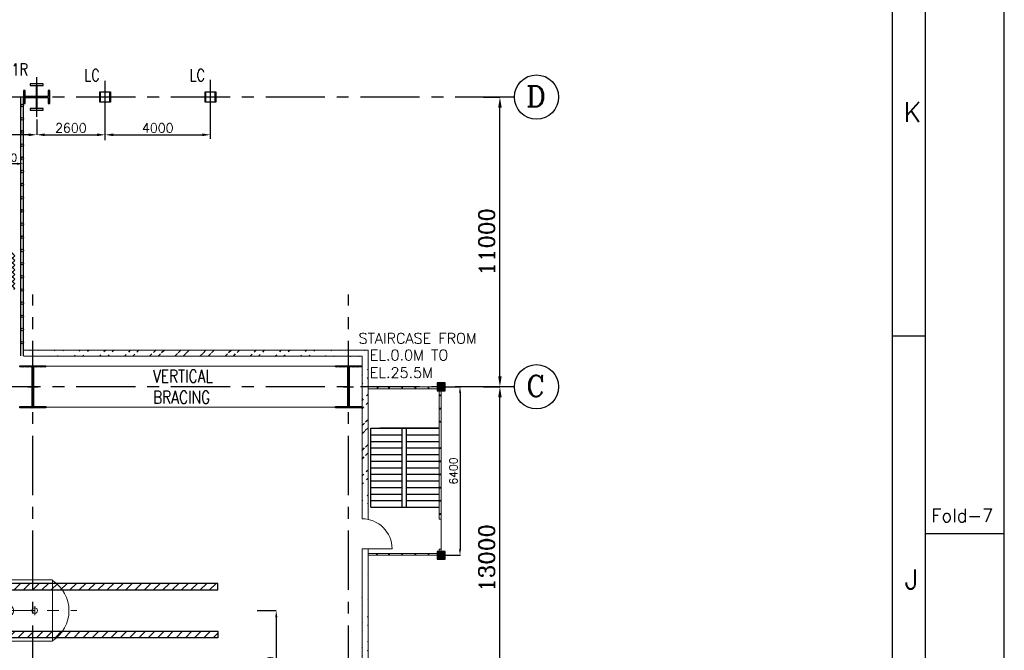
# Model space of a CAD drawing. Header units: inches. Extents: x 0 to 1544102, y -90707 to 23144100.
# Tile 95 of 155: x 259840 to 297250, y 144079 to 168022. Entities that reach past the tile are written whole.
import ezdxf
from ezdxf.enums import TextEntityAlignment as Align

# ---------------------------------------------------------------- set-up
doc = ezdxf.new("R2010")
doc.units = ezdxf.units.IN
doc.header["$LTSCALE"] = 1800
doc.header["$MEASUREMENT"] = 0
for name, pattern in [('CENTER', [2, 1.25, -0.25, 0.25, -0.25]), ('CENTER2', [1.125, 0.75, -0.125, 0.125, -0.125]), ('HIDDEN', [0.375, 0.25, -0.125]), ('HIDDEN2', [0.1875, 0.125, -0.0625])]:
    doc.linetypes.add(name, pattern=pattern)
doc.layers.get('0').update_dxf_attribs({"color": 253})
for name, color, linetype in [('1_01_STEEL_TIER1', 7, 'Continuous'), ('BRACING', 1, 'HIDDEN'), ('CEN', 2, 'CENTER'), ('COL', 1, 'Continuous'), ('FORMAT', 9, 'Continuous'), ('GRID', 251, 'CENTER'), ('HATCH', 9, 'Continuous'), ('STAIR', 2, 'Continuous'), ('STEEL', 231, 'Continuous')]:
    doc.layers.add(name, color=color, linetype=linetype)
for name, color, linetype, lineweight in [('DIM', 4, 'Continuous', 18), ('EQPT', 8, 'HIDDEN', 9), ('EQUIP', 8, 'Continuous', 9), ('TEXT', 3, 'Continuous', 18), ('WALL', 6, 'Continuous', 18)]:
    doc.layers.add(name, color=color, linetype=linetype, lineweight=lineweight)
doc.styles.add('ROMANC', font='ROMANC.SHX')
doc.styles.add('ROMANS', font='romans.shx')
doc.styles.add('ROMANT', font='romant')
doc.styles.add('S3', font='simplex.shx', dxfattribs={"width": 0.75, "height": 320})
doc.dimstyles.new('K2', dxfattribs={"dimtxt": 600, "dimasz": 400, "dimexe": 200, "dimexo": 200, "dimgap": 200, "dimtad": 1, "dimdec": 0, "dimzin": 0, "dimdsep": 46, "dimtxsty": 'ROMANC', "dimcen": 0.09, "dimclrd": 256, "dimclrt": 4, "dimadec": 0, "dimazin": 0, "dimtfac": 1, "dimtdec": 0, "dimtofl": 0, "dimtmove": 1, "dimatfit": 3, "dimfxl": 0.18, "dimtolj": 1, "dimtzin": 0, "dimarcsym": 0})
doc.dimstyles.new('MAIN', dxfattribs={"dimtxt": 300, "dimasz": 225, "dimexe": 20, "dimexo": 20, "dimgap": 100, "dimtad": 1, "dimdec": 0, "dimzin": 0, "dimdsep": 46, "dimtxsty": 'ROMANS', "dimcen": 0.09, "dimclrd": 256, "dimclre": 9, "dimclrt": 256, "dimadec": 0, "dimazin": 0, "dimtfac": 1, "dimtdec": 0, "dimtofl": 0, "dimtmove": 0, "dimatfit": 3, "dimfxl": 0.18, "dimtolj": 1, "dimtzin": 0, "dimarcsym": 0})
doc.dimstyles.new('STANDARD1', dxfattribs={"dimtxt": 300, "dimasz": 250, "dimexe": 0, "dimexo": 0, "dimgap": 80, "dimtad": 1, "dimdec": 0, "dimzin": 0, "dimdsep": 46, "dimtxsty": 'ROMANS', "dimcen": 0, "dimclrd": 4, "dimclre": 4, "dimclrt": 4, "dimadec": 0, "dimazin": 0, "dimtfac": 0.09, "dimtdec": 0, "dimtix": 1, "dimtofl": 0, "dimtmove": 0, "dimatfit": 3, "dimfxl": 1, "dimtolj": 1, "dimtzin": 0, "dimarcsym": 0})
doc.dimstyles.new('USER175', dxfattribs={"dimscale": 175, "dimtxt": 2, "dimasz": 1.75, "dimexe": 0, "dimexo": 0, "dimgap": 0.5, "dimtad": 1, "dimdec": 0, "dimzin": 0, "dimdsep": 46, "dimtxsty": 'ROMANS', "dimcen": 0, "dimclrd": 4, "dimclre": 4, "dimclrt": 4, "dimadec": 0, "dimazin": 0, "dimtfac": 0.09, "dimtdec": 0, "dimtix": 1, "dimtofl": 0, "dimtmove": 0, "dimatfit": 3, "dimfxl": 1, "dimtolj": 1, "dimtzin": 0, "dimarcsym": 0})

# ---------------------------------------------------------------- blocks, each defined once
blk = doc.blocks.new('*D77')
at = {"layer": 'Defpoints', "color": 0, "transparency": 16777216}
for p in [(277457, 154085), (278086, 154085), (277457, 141085)]:
    blk.add_point(p, dxfattribs=at)
at = {"layer": 'DIM', "color": 0, "lineweight": -2, "transparency": 16777216}
for p, q in [((277457, 154085), (278086, 154085)), ((277457, 141085), (278086, 141085))]:
    blk.add_line(p, q, dxfattribs=at)
at = {"layer": 'DIM', "lineweight": -2, "transparency": 16777216}
blk.add_line((278086, 141485), (278086, 153685), dxfattribs=at)
at = {"layer": 'DIM', "transparency": 16777216}
for points in [[(278020, 153685), (278153, 153685), (278086, 154085)], [(278020, 141485), (278153, 141485), (278086, 141085)]]:
    blk.add_solid(points, dxfattribs=at)
at = {"layer": 'DIM', "color": 4, "transparency": 16777216, "insert": (277586, 147585), "char_height": 600, "attachment_point": 5, "rotation": 90, "style": 'ROMANC'}
blk.add_mtext('\\A1;13000', dxfattribs=at)
blk = doc.blocks.new('*D78')
at = {"layer": 'Defpoints', "color": 0, "transparency": 16777216}
for p in [(277457, 165085), (278086, 165085), (277457, 154085)]:
    blk.add_point(p, dxfattribs=at)
at = {"layer": 'DIM', "color": 0, "lineweight": -2, "transparency": 16777216}
for p, q in [((277457, 165085), (278086, 165085)), ((277457, 154085), (278086, 154085))]:
    blk.add_line(p, q, dxfattribs=at)
at = {"layer": 'DIM', "lineweight": -2, "transparency": 16777216}
blk.add_line((278086, 154485), (278086, 164685), dxfattribs=at)
at = {"layer": 'DIM', "transparency": 16777216}
for points in [[(278020, 164685), (278153, 164685), (278086, 165085)], [(278020, 154485), (278153, 154485), (278086, 154085)]]:
    blk.add_solid(points, dxfattribs=at)
at = {"layer": 'DIM', "color": 4, "transparency": 16777216, "insert": (277586, 159585), "char_height": 600, "attachment_point": 5, "rotation": 90, "style": 'ROMANC'}
blk.add_mtext('\\A1;11000', dxfattribs=at)
blk = doc.blocks.new('C-ROW COLUMN')
at = {"layer": 'COL'}
h = blk.add_hatch(dxfattribs=at)
h.set_pattern_fill('ANSI31', color=256, scale=200, style=0)
h.set_pattern_definition([(45, (-1315.907, -6.545), (-17.6776695, 17.6776695), [])])
h.paths.add_polyline_path([(77950, 120865), (76960, 120865), (76960, 120820), (77950, 120820)])
h.paths.add_polyline_path([(77478, 120820), (77433, 120820), (77433, 119310), (77478, 119310)])
h.paths.add_polyline_path([(77950, 119310), (76960, 119310), (76960, 119265), (77950, 119265)])
at = {"layer": 'CEN'}
for p, q in [((77455, 119265), (77455, 120865)), ((77264, 120065), (77647, 120065))]:
    blk.add_line(p, q, dxfattribs=at)
at = {"layer": 'COL'}
for points in [[(76960, 120865), (77950, 120865), (77950, 120820), (76960, 120820)], [(77433, 120820), (77478, 120820), (77478, 119310), (77433, 119310)], [(76960, 119310), (77950, 119310), (77950, 119265), (76960, 119265)]]:
    blk.add_lwpolyline(points, close=True, dxfattribs=at)
blk = doc.blocks.new('*D1647')
at = {"layer": 'Defpoints', "color": 0, "transparency": 16777216}
for p in [(-400, 6632), (-400, 6532), (1100, 6532)]:
    blk.add_point(p, dxfattribs=at)
at = {"layer": 'DIM', "color": 4, "lineweight": -2, "transparency": 16777216}
for p, q in [((-400, 6532), (-400, 6632)), ((850, 6632), (-150, 6632)), ((1100, 6532), (1100, 6632))]:
    blk.add_line(p, q, dxfattribs=at)
at = {"layer": 'DIM', "color": 4, "transparency": 16777216}
for points in [[(-150, 6674), (-150, 6590), (-400, 6632)], [(850, 6674), (850, 6590), (1100, 6632)]]:
    blk.add_solid(points, dxfattribs=at)
at = {"layer": 'DIM', "color": 4, "transparency": 16777216, "insert": (350, 6862), "char_height": 300, "attachment_point": 5, "style": 'ROMANS'}
blk.add_mtext('\\A1;1500', dxfattribs=at)
blk = doc.blocks.new('SHEET_A0')
at = {"layer": 'FORMAT'}
for p, q in [((1172, 170.9), (1172, 829)), ((1177, 12), (1177, 829)), ((1177, 624), (1172, 624)), ((1189, 594), (1177, 594))]:
    blk.add_line(p, q, dxfattribs=at)
blk.add_lwpolyline([(1189, 841), (0, 841), (0, 0), (1189, 0)], close=True, dxfattribs=at)
at = {"layer": 'FORMAT', "style": 'ROMANS'}
for s, height, p in [('K', 3, (1173.68, 656.56)), ('Fold-7', 2, (1177.9, 595.78)), ('J', 3, (1173.88, 585.61))]:
    blk.add_text(s, height=height, dxfattribs=at).set_placement(p)
at = {"layer": 'FORMAT', "color": 3, "flags": 13}
for tag, height, rotation, style, p in [('DRGNO', 3.5, 180, 'ROMANT', (99.42, 824.44)), ('FILE_PATH', 2, 90, 'ROMANS', (18.35, 51.64))]:
    blk.add_attdef(tag, text='', height=height, rotation=rotation, dxfattribs=dict(at, style=style)).set_placement(p, align=Align.MIDDLE_LEFT)
for tag, height, style, p in [('DRN', 2, 'ROMANS', (1122.62, 62.51)), ('DESIGN', 2, 'ROMANS', (1122.62, 58.59)), ('CHD', 2, 'ROMANS', (1122.62, 54.43)), ('APPD', 2, 'ROMANS', (1122.62, 50.27)), ('SCALE', 2, 'ROMANS', (1088.44, 28.38)), ('DRGNO', 3.5, 'ROMANT', (1105.05, 23))]:
    blk.add_attdef(tag, text='', height=height, dxfattribs=dict(at, style=style)).set_placement(p, align=Align.MIDDLE_LEFT)
at = {"layer": 'FORMAT', "color": 3, "style": 'ROMANS', "width": 0.8, "flags": 13}
for p in [(1162.9, 62.51), (1162.9, 58.35), (1162.9, 54.19), (1162.9, 50.16)]:
    blk.add_attdef('DATE', text='', height=2, dxfattribs=at).set_placement(p, align=Align.MIDDLE_LEFT)
at = {"layer": 'FORMAT', "color": 3, "style": 'ROMANS', "flags": 13}
for tag, p in [('1', (1119.96, 13.98)), ('REV', (1156.97, 13.98))]:
    blk.add_attdef(tag, p, '', height=2, dxfattribs=at)
blk = doc.blocks.new('*D321')
at = {"layer": 'Defpoints', "color": 0, "transparency": 16777216}
for p in [(260486, 163652, -33025), (263086, 163652, -33025), (263086, 163652)]:
    blk.add_point(p, dxfattribs=at)
at = {"layer": 'DIM', "color": 4, "lineweight": -2, "transparency": 16777216}
blk.add_line((260792, 163652), (262780, 163652), dxfattribs=at)
at = {"layer": 'DIM', "color": 4, "transparency": 16777216}
for points in [[(260792, 163703), (260792, 163601), (260486, 163652)], [(262780, 163703), (262780, 163601), (263086, 163652)]]:
    blk.add_solid(points, dxfattribs=at)
at = {"layer": 'DIM', "color": 4, "transparency": 16777216, "insert": (261786, 163914), "char_height": 350, "attachment_point": 5, "style": 'ROMANS'}
blk.add_mtext('\\A1;2600', dxfattribs=at)
blk = doc.blocks.new('*D322')
at = {"layer": 'Defpoints', "color": 0, "transparency": 16777216}
for p in [(263086, 163652), (267086, 163652, -33025), (267086, 163652)]:
    blk.add_point(p, dxfattribs=at)
at = {"layer": 'DIM', "color": 4, "lineweight": -2, "transparency": 16777216}
blk.add_line((263392, 163652), (266780, 163652), dxfattribs=at)
at = {"layer": 'DIM', "color": 4, "transparency": 16777216}
for points in [[(263392, 163703), (263392, 163601), (263086, 163652)], [(266780, 163703), (266780, 163601), (267086, 163652)]]:
    blk.add_solid(points, dxfattribs=at)
at = {"layer": 'DIM', "color": 4, "transparency": 16777216, "insert": (265086, 163914), "char_height": 350, "attachment_point": 5, "style": 'ROMANS'}
blk.add_mtext('\\A1;4000', dxfattribs=at)
blk = doc.blocks.new('*D325')
at = {"layer": 'Defpoints', "color": 0, "transparency": 16777216}
for p in [(248486, 165170), (260486, 164229), (248486, 163652)]:
    blk.add_point(p, dxfattribs=at)
at = {"layer": 'DIM', "color": 4, "lineweight": -2, "transparency": 16777216}
for p, q in [((248486, 165170), (248486, 163652)), ((260486, 164229), (260486, 163652)), ((260180, 163652), (248792, 163652))]:
    blk.add_line(p, q, dxfattribs=at)
at = {"layer": 'DIM', "color": 4, "transparency": 16777216}
for points in [[(248792, 163703), (248792, 163601), (248486, 163652)], [(260180, 163703), (260180, 163601), (260486, 163652)]]:
    blk.add_solid(points, dxfattribs=at)
at = {"layer": 'DIM', "color": 4, "transparency": 16777216, "insert": (254486, 163914), "char_height": 350, "attachment_point": 5, "style": 'ROMANS'}
blk.add_mtext('\\A1;12000', dxfattribs=at)
blk = doc.blocks.new('*D390')
at = {"layer": 'Defpoints', "color": 0, "transparency": 16777216}
for p in [(275851, 154085), (275851, 147685), (276570, 147685)]:
    blk.add_point(p, dxfattribs=at)
at = {"layer": 'DIM', "color": 9, "lineweight": -2, "transparency": 16777216}
for p, q in [((275871, 154085), (276590, 154085)), ((275871, 147685), (276590, 147685))]:
    blk.add_line(p, q, dxfattribs=at)
at = {"layer": 'DIM', "lineweight": -2, "transparency": 16777216}
blk.add_line((276570, 153860), (276570, 147910), dxfattribs=at)
at = {"layer": 'DIM', "transparency": 16777216}
for points in [[(276532, 153860), (276607, 153860), (276570, 154085)], [(276532, 147910), (276607, 147910), (276570, 147685)]]:
    blk.add_solid(points, dxfattribs=at)
at = {"layer": 'DIM', "transparency": 16777216, "insert": (276320, 150885), "char_height": 300, "attachment_point": 5, "rotation": 90, "style": 'ROMANS'}
blk.add_mtext('\\A1;6400', dxfattribs=at)
blk = doc.blocks.new('*D403')
at = {"layer": 'Defpoints', "color": 0, "transparency": 16777216}
for p in [(268868, 145585), (269246, 141085), (269589, 141085)]:
    blk.add_point(p, dxfattribs=at)
at = {"layer": 'DIM', "color": 4, "lineweight": -2, "transparency": 16777216}
for p, q in [((268868, 145585), (269589, 145585)), ((269589, 145335), (269589, 141335)), ((269246, 141085), (269589, 141085))]:
    blk.add_line(p, q, dxfattribs=at)
at = {"layer": 'DIM', "color": 4, "transparency": 16777216}
for points in [[(269548, 145335), (269631, 145335), (269589, 145585)], [(269548, 141335), (269631, 141335), (269589, 141085)]]:
    blk.add_solid(points, dxfattribs=at)
at = {"layer": 'DIM', "color": 4, "transparency": 16777216, "insert": (269359, 143335), "char_height": 300, "attachment_point": 5, "rotation": 90, "style": 'ROMANS'}
blk.add_mtext('\\A1;4500', dxfattribs=at)
blk = doc.blocks.new('HPH-6 ARCH-R0')
at = {"layer": 'STEEL'}
h = blk.add_hatch(dxfattribs=at)
h.set_pattern_fill('ANSI31', color=256, scale=2000, style=0)
h.set_pattern_definition([(45, (-4909, 275), (-176.7767, 176.7767), [])])
h.paths.add_polyline_path([(7827, 785), (7827, 1035), (-4395, 1035), (-4395, 785)])
h = blk.add_hatch(dxfattribs=at)
h.set_pattern_fill('ANSI31', color=256, scale=2000, style=0)
h.set_pattern_definition([(45, (-4909, -275), (-176.7767, 176.7767), [])])
h.paths.add_polyline_path([(7827, -1035), (7827, -785), (-4395, -785), (-4395, -1035)])
at = {"layer": 'EQPT', "linetype": 'CENTER'}
for p, q in [((-5440, 1163), (-5440, 1400)), ((-8560, 0), (2468, 0)), ((-7790, -305), (-7790, 305)), ((-6455, -175), (-6455, 175)), ((-5440, -210), (-5440, 210)), ((-4145, -175), (-4145, 175)), ((-725, -250), (-725, 250)), ((-130, -322), (-130, 312)), ((870, -175), (870, 175))]:
    blk.add_line(p, q, dxfattribs=at)
at = {"layer": 'EQPT', "linetype": 'CENTER2', "ltscale": 0.25}
for p, q in [((-1985, 1330), (-1845, 1330)), ((-1915, 1260), (-1915, 1400)), ((-1915, 0), (-1915, 1330)), ((-1405, 0), (-993, 1330)), ((-1063, 1330), (-923, 1330)), ((-993, 1260), (-993, 1400))]:
    blk.add_line(p, q, dxfattribs=at)
at = {"layer": 'EQUIP', "linetype": 'Continuous'}
for p, q in [((-6965, 1170), (-6965, -1170)), ((-6215, 1170), (-6965, 1170)), ((-6215, 1170), (-6215, -1170)), ((1540, 1163), (-6215, 1163)), ((-5643, 1400), (-5237, 1400)), ((-5643, 1163), (-5643, 1400)), ((-5237, 1163), (-5237, 1400)), ((1540, 1150), (1540, -1150)), ((-8039, 250), (-8460, 250)), ((-8460, 250), (-8460, -250)), ((-8039, -250), (-8460, -250)), ((-6215, -1170), (-6965, -1170)), ((1540, -1163), (-6215, -1163))]:
    blk.add_line(p, q, dxfattribs=at)
at = {"layer": 'EQUIP'}
for p, q in [((-1945, 0), (-1945, 1297)), ((-1885, 0), (-1885, 1297)), ((-1434, 9), (-1031, 1307)), ((-1376, -9), (-974, 1290)), ((-7387, 305), (-7790, 305)), ((-6395, -60), (-6515, 60)), ((-6397, 58), (-6513, -58)), ((-4085, -60), (-4205, 60)), ((-4087, 58), (-4203, -58)), ((-70, -60), (-190, 60)), ((-72, 58), (-188, -58)), ((-7387, -305), (-7790, -305))]:
    blk.add_line(p, q, dxfattribs=at)
blk.add_lwpolyline([(-7790, 305, -0.186311), (-7663, 256, -0.036505), (-7637, 228, -0.032991), (-7519, 160, -0.084887), (-7492, 0, -0.084887), (-7519, -160, -0.032991), (-7637, -228, -0.036505), (-7663, -256, -0.186311), (-7790, -305, -0.186311), (-7917, -256, -0.101773), (-7979, -170, -0.060422), (-8005, -90, -0.046761), (-8013, 0, -0.046761), (-8005, 90, -0.060422), (-7979, 170, -0.101773), (-7917, 256, -0.186311)], format="xyb", close=True, dxfattribs=at)
for centre, radius in [((-1915, 1330), 44.5), ((-993, 1330), 44.5), ((-1915, 0), 30), ((-1405, 0), 30)]:
    blk.add_circle(centre, radius, dxfattribs=at)
at = {"layer": 'EQUIP', "linetype": 'Continuous'}
for centre, radius in [((-5440, 0), 162), ((-1915, 0), 30), ((-1405, 0), 30), ((-130, 0), 203), ((-130, 0), 57), ((870, 0), 107)]:
    blk.add_circle(centre, radius, dxfattribs=at)
at = {"layer": 'EQUIP', "linetype": 'HIDDEN2', "ltscale": 0.3}
blk.add_circle((-725, 0), 203, dxfattribs=at)
at = {"layer": 'EQUIP', "linetype": 'Continuous'}
blk.add_arc((-6893, 0), 1172, 93.5226, 266.4774, dxfattribs=at)
at = {"layer": 'EQUIP'}
for centre, radius, start, end in [((810, 0), 1362, 302.4167, 57.5833), ((-7646, 0), 400, 310.2631, 49.7369)]:
    blk.add_arc(centre, radius, start, end, dxfattribs=at)
at = {"layer": 'STEEL'}
for points in [[(-4395, 785), (7827, 785), (7827, 1035), (-4395, 1035)], [(-4395, -785), (7827, -785), (7827, -1035), (-4395, -1035)]]:
    blk.add_lwpolyline(points, close=True, dxfattribs=at)
blk = doc.blocks.new('BOILER INTERCONNECTION PLATFORM-RHS')
at = {"layer": 'STEEL'}
h = blk.add_hatch(dxfattribs=at)
h.set_pattern_fill('ANSI37', color=256, scale=1000, style=0)
h.set_pattern_definition([(45, (-55893.15, -117065.99), (-88.38835, 88.38835), []), (135, (-55893.15, -117065.99), (-88.38835, -88.38835), [])])
h.paths.add_polyline_path([(-67.8, 3247), (767.8, 3247), (767.8, 1863.1), (-67.8, 1863.1)])
for p, q in [((-400, -654.9), (-400, 9165.1)), ((-300, -654.9), (-300, 9165.1)), ((1000, -654.9), (1000, 9165.1)), ((1100, -657.2), (1100, 9165.1))]:
    blk.add_line(p, q, dxfattribs=at)
for centre in [(-349.8, 8839.3), (1050.2, 8839.3), (1050.2, 8839.3), (-349.8, 8339.3), (1050.2, 8339.3), (-350, 7839.3), (1050, 7839.3), (-350, 7339.3), (1050, 7339.3), (-350, 6839.3), (1050, 6839.3), (-350, 6339.3), (1050, 6339.3), (-350, 5839.3), (1050, 5839.3), (-350, 5339.3), (1050, 5339.3), (-350, 4839.3), (1050, 4839.3), (-350, 4339.3), (1050, 4339.3), (-350, 3839.3), (1050, 3839.3), (-350, 3339.3), (1050, 3339.3), (-350, 2839.3), (1050, 2839.3), (-350, 2339.3), (1050, 2339.3), (-350, 1839.3), (1050, 1839.3), (-350, 1339.3), (1050, 1339.3), (-350, 839.3), (1050, 839.3), (-350, 339.3), (1050, 339.3), (-350, -160.7), (1050, -160.7)]:
    blk.add_circle(centre, 50, dxfattribs=at)
at = {"layer": 'TEXT', "color": 3, "char_height": 375, "attachment_point": 4, "rotation": 90, "style": 'ROMANS'}
for s, insert in [('BOILER INTERCONNECTING', (-1275.9, 78.4)), ('PLATFORM AT 8.5M', (-718.1, 78.4))]:
    blk.add_mtext(s, dxfattribs=dict(at, insert=insert))
at = {"layer": 'DIM'}
dim = blk.add_linear_dim(base=(-400, 6632), p1=(1100, 6532), p2=(-400, 6532), dimstyle='STANDARD1', dxfattribs=at)
dim.commit()
dim.dimension.update_dxf_attribs({"geometry": '*D1647', "text_midpoint": (350, 6862)})

msp = doc.modelspace()

# ---------------------------------------------------------------- hatches: boundary and pattern name
h = msp.add_hatch()
h.set_pattern_fill('ANSI32', color=256, scale=1800, style=0)
h.set_pattern_definition([(45, (0, -1662.84), (-477.2971, 477.2971), []), (45, (318.2, -1662.84), (-477.2971, 477.2971), [])])
edge = h.paths.add_edge_path()
edge.add_line((259986.2, 155474.89), (273076.2, 155474.89))
edge.add_line((259986.2, 155244.89), (272846.2, 155244.89))
h = msp.add_hatch()
h.set_pattern_fill('ANSI32', color=256, scale=1800, style=0)
h.set_pattern_definition([(45, (0, 36321.9), (-477.2971, 477.2971), []), (45, (318.2, 36321.9), (-477.2971, 477.2971), [])])
edge = h.paths.add_edge_path()
edge.add_line((273076.2, 149085.92), (273076.2, 155153.72))
edge.add_line((272846.2, 149111.4), (272846.2, 155112.61))
h = msp.add_hatch()
h.set_pattern_fill('ANSI32', color=256, scale=1800, style=0)
h.set_pattern_definition([(45, (0, -2662.84), (-477.2971, 477.2971), []), (45, (318.2, -2662.84), (-477.2971, 477.2971), [])])
edge = h.paths.add_edge_path()
edge.add_line((273076.2, 109694.89), (273076.2, 147929.68))
edge.add_line((272846.2, 109924.89), (272846.2, 147929.68))
at = {"layer": 'COL'}
h = msp.add_hatch(dxfattribs=at)
h.set_pattern_fill('ANSI31', color=256, scale=200, style=0)
h.set_pattern_definition([(45, (-10950.711, -3088.073), (-17.6776695, 17.6776695), [])])
h.paths.add_polyline_path([(276001.2, 154234.89), (275701.2, 154234.89), (275701.2, 153934.89), (276001.2, 153934.89)])
h = msp.add_hatch(dxfattribs=at)
h.set_pattern_fill('ANSI31', color=256, scale=200, style=0)
h.set_pattern_definition([(45, (-10950.711, -9488.073), (-17.6776695, 17.6776695), [])])
h.paths.add_polyline_path([(276001.2, 147834.89), (275701.2, 147834.89), (275701.2, 147534.89), (276001.2, 147534.89)])

# ---------------------------------------------------------------- linework, layer by layer
for centre in [(279476.54, 165084.89), (279476.54, 165084.89), (279476.54, 154084.89), (279476.54, 154084.89)]:
    msp.add_circle(centre, 840.34)
at = {"layer": '1_01_STEEL_TIER1', "color": 1}
for p, q in [((262886.22, 165284.89), (263286.22, 165284.89)), ((262886.22, 164884.89), (262886.22, 165284.89)), ((263270.22, 165268.89), (262902.22, 165268.89)), ((262902.22, 165268.89), (262902.22, 164900.89)), ((263270.22, 164900.89), (263270.22, 165268.89)), ((263286.22, 165284.89), (263286.22, 164884.89)), ((266886.22, 165284.89), (267286.22, 165284.89)), ((266886.22, 164884.89), (266886.22, 165284.89)), ((267270.22, 165268.89), (266902.22, 165268.89)), ((266902.22, 165268.89), (266902.22, 164900.89)), ((267270.22, 164900.89), (267270.22, 165268.89)), ((267286.22, 165284.89), (267286.22, 164884.89)), ((263286.22, 164884.89), (262886.22, 164884.89)), ((262902.22, 164900.89), (263270.22, 164900.89)), ((267286.22, 164884.89), (266886.22, 164884.89)), ((266902.22, 164900.89), (267270.22, 164900.89))]:
    msp.add_line(p, q, dxfattribs=at)
msp.add_lwpolyline([(260986.21, 164834.52), (260986.21, 165334.52), (260923.21, 165334.52), (260923.21, 165100.52), (260502.21, 165100.52), (260502.21, 165521.52), (260736.21, 165521.52), (260736.21, 165584.52), (260236.21, 165584.52), (260236.21, 165521.52), (260470.21, 165521.52), (260470.21, 165100.52), (260049.21, 165100.52), (260049.21, 165334.52), (259986.21, 165334.52), (259986.21, 164834.52), (260049.21, 164834.52), (260049.21, 165068.52), (260470.21, 165068.52), (260470.21, 164647.52), (260236.21, 164647.52), (260236.21, 164584.52), (260736.21, 164584.52), (260736.21, 164647.52), (260502.21, 164647.52), (260502.21, 165068.52), (260923.21, 165068.52), (260923.21, 164834.52), (260986.21, 164834.52)], dxfattribs=at)
at = {"layer": 'BRACING', "const_width": 40}
for points in [[(260851.39, 154862.39), (271828.31, 154862.39)], [(260850.48, 153307.39), (271821.86, 153307.39)]]:
    msp.add_lwpolyline(points, dxfattribs=at)
at = {"layer": 'CEN'}
for p, q in [((260486.2, 164334.89), (260486.2, 165834.89)), ((263086.2, 163444.49), (263086.2, 165834.89)), ((267086.2, 163494.12), (267086.2, 165834.89))]:
    msp.add_line(p, q, dxfattribs=at)
at = {"layer": 'COL'}
for points in [[(275701.2, 153934.89), (276001.2, 153934.89), (276001.2, 154234.89), (275701.2, 154234.89)], [(275701.2, 147534.89), (276001.2, 147534.89), (276001.2, 147834.89), (275701.2, 147834.89)]]:
    msp.add_lwpolyline(points, close=True, dxfattribs=at)
at = {"layer": 'GRID'}
for p, q in [((278636.2, 165084.89), (143536.2, 165084.89)), ((260336.2, 103174.13), (260336.2, 157584.89)), ((272336.2, 103174.13), (272336.2, 157584.89)), ((278636.2, 154084.89), (143536.2, 154084.89)), ((275776.2, 152509.89), (273176.2, 152509.89))]:
    msp.add_line(p, q, dxfattribs=at)
at = {"layer": 'HATCH', "const_width": 37.5}
for points in [[(273438.26, 154066.14, 1), (273438.26, 154028.64, 1)], [(273871.62, 154066.14, 1), (273871.62, 154028.64, 1)], [(274371.62, 154066.14, 1), (274371.62, 154028.64, 1)], [(274871.62, 154066.14, 1), (274871.62, 154028.64, 1)], [(275371.62, 154066.14, 1), (275371.62, 154028.64, 1)], [(275813.7, 153773.94, 1), (275813.7, 153736.44, 1)], [(275813.7, 153273.94, 1), (275813.7, 153236.44, 1)], [(275813.7, 152773.94, 1), (275813.7, 152736.44, 1)], [(275813.7, 151773.94, 1), (275813.7, 151736.44, 1)], [(275813.7, 151273.94, 1), (275813.7, 151236.44, 1)], [(275813.7, 150773.94, 1), (275813.7, 150736.44, 1)], [(275813.7, 150273.94, 1), (275813.7, 150236.44, 1)], [(275813.7, 149773.94, 1), (275813.7, 149736.44, 1)], [(275813.7, 149273.94, 1), (275813.7, 149236.44, 1)], [(273416.84, 147741.14, 1), (273416.84, 147703.64, 1)], [(273871.62, 147741.14, 1), (273871.62, 147703.64, 1)], [(274371.62, 147741.14, 1), (274371.62, 147703.64, 1)], [(274871.62, 147741.14, 1), (274871.62, 147703.64, 1)], [(275371.62, 147741.14, 1), (275371.62, 147703.64, 1)]]:
    msp.add_lwpolyline(points, format="xyb", close=True, dxfattribs=at)
at = {"layer": 'STAIR'}
for p, q in [((273176.2, 149509.89), (273176.2, 152509.89)), ((273176.2, 152509.89), (275776.2, 152509.89)), ((273176.2, 152259.89), (274376.2, 152259.89)), ((274376.2, 149509.89), (274376.2, 152509.89)), ((274541.2, 149509.89), (274541.2, 152509.89)), ((274541.2, 152259.89), (275776.2, 152259.89)), ((273176.2, 152009.89), (274376.2, 152009.89)), ((274541.2, 152009.89), (275776.2, 152009.89)), ((273176.2, 151759.89), (274376.2, 151759.89)), ((274541.2, 151759.89), (275776.2, 151759.89)), ((273176.2, 151509.89), (274376.2, 151509.89)), ((273176.2, 151259.89), (274376.2, 151259.89)), ((274541.2, 151509.89), (275776.2, 151509.89)), ((274541.2, 151259.89), (275776.2, 151259.89)), ((273176.2, 151009.89), (274376.2, 151009.89)), ((274541.2, 151009.89), (275776.2, 151009.89)), ((273176.2, 150759.89), (274376.2, 150759.89)), ((273176.2, 150509.89), (274376.2, 150509.89)), ((274541.2, 150759.89), (275776.2, 150759.89)), ((274541.2, 150509.89), (275776.2, 150509.89)), ((273176.2, 150259.89), (274376.2, 150259.89)), ((274541.2, 150259.89), (275776.2, 150259.89)), ((273176.2, 150009.89), (274376.2, 150009.89)), ((273176.2, 149759.89), (274376.2, 149759.89)), ((274541.2, 150009.89), (275776.2, 150009.89)), ((274541.2, 149759.89), (275776.2, 149759.89)), ((273176.2, 149509.89), (275776.2, 149509.89))]:
    msp.add_line(p, q, dxfattribs=at)
at = {"layer": 'WALL'}
for p, q in [((259986.2, 155474.89), (273076.2, 155474.89)), ((273076.2, 149048.01), (273076.2, 155474.89)), ((259986.2, 155244.89), (272846.2, 155244.89)), ((272846.2, 149071.42), (272846.2, 155244.89)), ((275851.2, 154084.89), (273076.2, 154084.89)), ((275776.2, 154009.89), (273076.2, 154009.89)), ((275776.2, 149058.15), (275776.2, 154009.89)), ((275851.2, 149058.15), (275851.2, 154084.89)), ((275851.2, 149058.15), (275776.2, 149058.15)), ((275851.2, 149058.15), (275851.2, 147916.41)), ((272846.2, 109924.89), (272846.2, 147929.68)), ((273076.2, 109694.89), (273076.2, 147929.68)), ((275776.2, 147759.89), (275776.2, 147916.41)), ((275851.2, 147916.41), (275776.2, 147916.41)), ((275851.2, 147684.89), (275851.2, 147916.41)), ((275776.2, 147759.89), (273076.2, 147759.89)), ((275851.2, 147684.89), (273076.2, 147684.89))]:
    msp.add_line(p, q, dxfattribs=at)
at = {"layer": 'WALL', "flags": 128}
msp.add_lwpolyline([(272846.2, 149071.42, -0.414209), (273987.94, 147929.68)], format="xyb", dxfattribs=at)
msp.add_lwpolyline([(272846.2, 147929.68), (273987.94, 147929.68)], dxfattribs=at)

# ---------------------------------------------------------------- block references
at = {"color": 161, "linetype": 'ByBlock', "xscale": 250, "yscale": 250, "zscale": 250}
msp.add_blockref('SHEET_A0', (0, 0), dxfattribs=at)
for name, p in [('BOILER INTERCONNECTION PLATFORM-RHS', (258886.2, 155919.83)), ('C-ROW COLUMN', (182880.76, 34019.74)), ('C-ROW COLUMN', (194880.76, 34019.74)), ('HPH-6 ARCH-R0', (259541.2, 145584.89))]:
    msp.add_blockref(name, p)

# ---------------------------------------------------------------- texts
at = {"layer": 'TEXT', "style": 'S3', "width": 0.8}
for s, p in [('1R', (259529.13, 165909.05)), ('LC', (262293.42, 165689.73)), ('LC', (266293.42, 165689.73))]:
    msp.add_text(s, height=450, dxfattribs=at).set_placement(p)
at = {"layer": 'TEXT'}
for s, height, style, p in [('D', 800, 'ROMANC', (279078.8, 164708.83)), ('STAIRCASE FROM', 400, 'ROMANS', (272715.55, 155724.82)), ('EL.0.0M TO', 400, 'ROMANS', (273140.87, 155087.76)), ('EL.25.5M', 400, 'ROMANS', (273140.87, 154421.09)), ('C', 800, 'ROMANC', (279078.8, 153708.83))]:
    msp.add_text(s, height=height, dxfattribs=dict(at, style=style)).set_placement(p)
at = {"layer": 'TEXT', "insert": (264905.02, 154724.89), "char_height": 480, "width": 2515.419, "attachment_point": 1, "style": 'ROMANS'}
msp.add_mtext('{\\W0.8;VERTICAL BRACING}', dxfattribs=at)

# ---------------------------------------------------------------- dimensions: what is measured, and where the dimension line sits
at = {"layer": 'DIM'}
for base, p1, p2, angle, dimstyle, picture, middle in [((248486.2, 163651.82), (260486.2, 164229.27), (248486.2, 165170.44), 180, 'USER175', '*D325', (254486.2, 163914.32)), ((276569.65, 147684.89), (275851.2, 154084.89), (275851.2, 147684.89), 90, 'MAIN', '*D390', (276319.65, 150884.89)), ((269589.43, 141084.89), (268868.17, 145584.89), (269245.75, 141084.89), 90, 'STANDARD1', '*D403', (269359.43, 143334.89))]:
    dim = msp.add_linear_dim(base=base, p1=p1, p2=p2, angle=angle, dimstyle=dimstyle, dxfattribs=at)
    dim.commit()
    dim.dimension.update_dxf_attribs({"geometry": picture, "text_midpoint": middle})
for base, p1, p2, picture, middle in [((278086.2, 165084.89), (277456.56, 154084.89), (277456.56, 165084.89), '*D78', (277586.2, 159584.89)), ((278086.2, 154084.89), (277456.56, 141084.89), (277456.56, 154084.89), '*D77', (277586.2, 147584.89))]:
    dim = msp.add_linear_dim(base=base, p1=p1, p2=p2, angle=90, dimstyle='K2', override={"dimexe": 0, "dimexo": 0}, dxfattribs=at)
    dim.commit()
    dim.dimension.update_dxf_attribs({"geometry": picture, "text_midpoint": middle})
for base, p1, p2, picture, middle in [((263086.2, 163651.82), (260486.2, 163651.82, -33025), (263086.2, 163651.82, -33025), '*D321', (261786.2, 163914.32)), ((267086.2, 163651.82), (263086.2, 163651.82), (267086.2, 163651.82, -33025), '*D322', (265086.2, 163914.32))]:
    dim = msp.add_linear_dim(base=base, p1=p1, p2=p2, dimstyle='USER175', dxfattribs=at)
    dim.commit()
    dim.dimension.update_dxf_attribs({"geometry": picture, "text_midpoint": middle})

doc.saveas('drawing.dxf')
